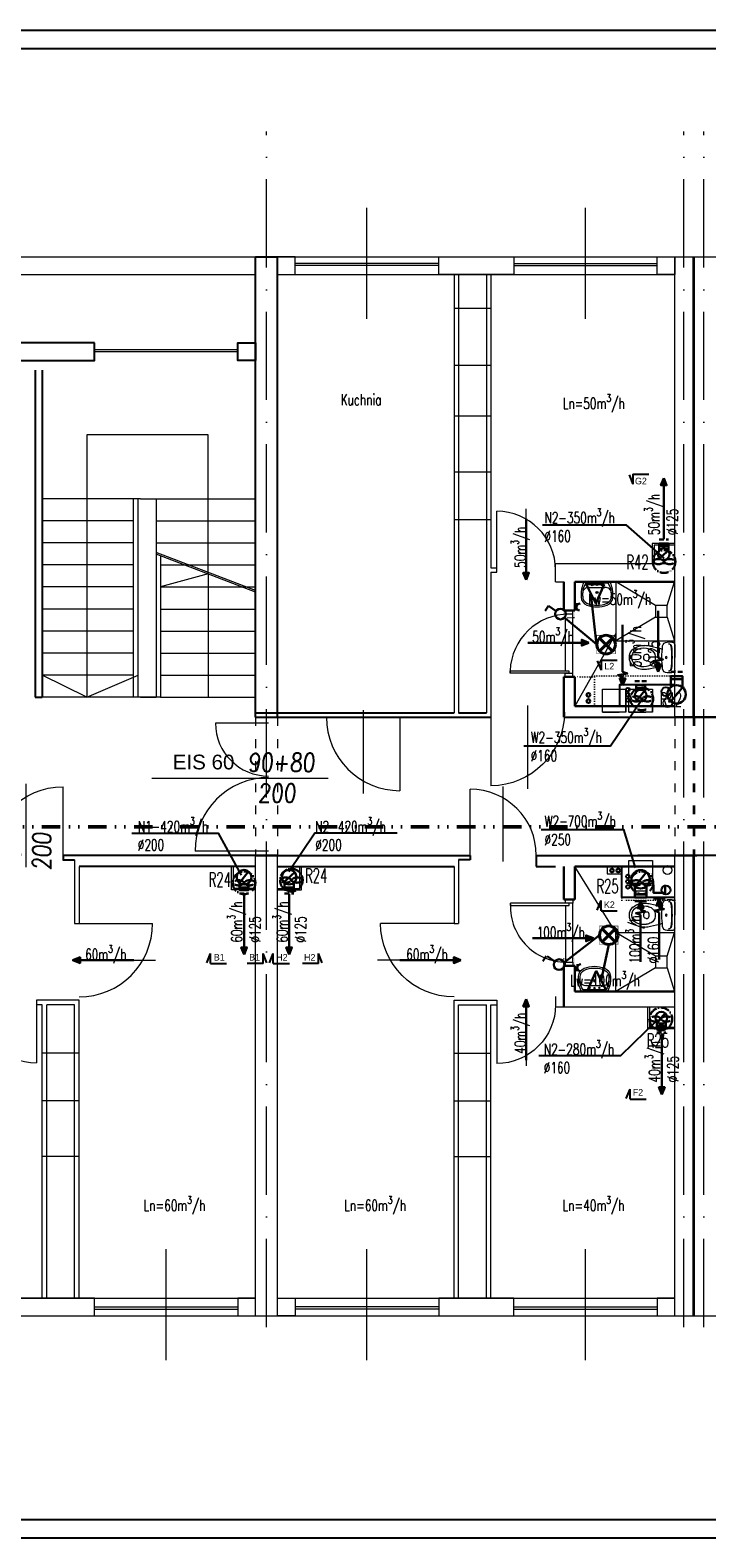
# Model space of a CAD drawing. Header units: millimetres. Extents: x -6513 to 30474, y -6915 to 65597.
# Tile 221 of 256: x -263 to 657, y 25134 to 27184. Entities that reach past the tile are written whole.
import ezdxf
from ezdxf.enums import TextEntityAlignment as Align

# ---------------------------------------------------------------- set-up
doc = ezdxf.new("R2010")
doc.units = ezdxf.units.MM
for name, pattern in [('ACAD_ISO03W100', [30, 12, -18]), ('ACAD_ISO10W100', [18, 12, -3, 0, -3]), ('DASHED', [19.05, 12.7, -6.35]), ('DIVIDE2', [0.625, 0.25, -0.125, 0, -0.125, 0, -0.125]), ('DOT', [6.35, 0, -6.35])]:
    doc.linetypes.add(name, pattern=pattern)
doc.layers.get('0').update_dxf_attribs({"color": 8})
for name, color, linetype in [('A200_General07', 8, 'Continuous'), ('A200_General08', 8, 'Continuous'), ('A270_text04', 8, 'Continuous'), ('DB_inst_pomocn', 8, 'Continuous'), ('DB_WM_nawiew-opis', 8, 'Continuous')]:
    doc.layers.add(name, color=color, linetype=linetype)
for name, color, linetype, lineweight in [('A_cienka', 8, 'Continuous', 5), ('A_linia przekroj', 8, 'Continuous', 25), ('A_opisy', 8, 'Continuous', 13), ('A_osie', 8, 'ACAD_ISO10W100', 5), ('A_przerywana', 8, 'ACAD_ISO03W100', 5), ('A_widok', 8, 'Continuous', 13), ('CH-W-WEWN-PPOŻ-PRZEWÓD', 8, 'DIVIDE2', 50), ('cieńkie', 8, 'Continuous', 9), ('DB-WM-nawiew-opis', 8, 'Continuous', 25), ('DB-WM-nawiew-opis-odnośnik', 8, 'Continuous', 30), ('DB-WM-wywiew-opis', 8, 'Continuous', 25), ('DB-WM-wywiew-opis-odnośnik', 8, 'Continuous', 30), ('DB_WM_nawiew', 8, 'Continuous', 30), ('DB_WM_wywiew', 8, 'Continuous', 30), ('DB_WM_ścianka nowa', 8, 'Continuous', 25), ('E_gniazda wtykowe', 1, 'Continuous', 30), ('E_oświetlenie', 1, 'Continuous', 30), ('E_technologia', 1, 'ACAD_ISO10W100', 30), ('noew ściany archwig', 8, 'Continuous', 9), ('R-TABELKA', 8, 'Continuous', 25), ('snitarne archwig nowe', 8, 'Continuous', 9), ('Stolarka ARCHWIG', 8, 'Continuous', 5), ('widokowe ARCHWIG', 8, 'Continuous', 5), ('wyburzenia', 8, 'DOT', 20), ('Ściany ARCHWIG', 8, 'Continuous', 30)]:
    doc.layers.add(name, color=color, linetype=linetype, lineweight=lineweight)
doc.styles.add('BRH', font='txt')
doc.styles.add('ROMANSS', font='romans.shx', dxfattribs={"width": 0.8, "oblique": 5})
doc.styles.add('SIMPLEXD', font='SIMPLEX.SHX', dxfattribs={"width": 0.6})
doc.styles.get("Standard").update_dxf_attribs({"font": 'txt.shx', "width": 0.9})
doc.styles.add('tabelka', font='ARIAL.TTF')

# ---------------------------------------------------------------- blocks, each defined once
blk = doc.blocks.new('drzwi schem')
at = {"color": 252, "ltscale": 10}
blk.add_line((0.5, -0.093), (0.5, 1.04), dxfattribs=at)
at = {"color": 252}
blk.add_line((0, 0), (0, 1), dxfattribs=at)
blk.add_arc((0, 0), 1, 0, 90, dxfattribs=at)
blk = doc.blocks.new('klop oli 2')
at = {"layer": 'snitarne archwig nowe', "color": 252}
for p, q in [((3.8, 20.9), (10.5, 20.9)), ((0, 17.2), (0, 0)), ((0, -17.2), (0, 0)), ((3.8, 0), (3.8, 1)), ((3.8, 0), (3.8, -1)), ((38.9, 4.5), (37, 4.5)), ((38.9, -4.5), (37, -4.5)), ((3.8, -20.9), (10.5, -20.9))]:
    blk.add_line(p, q, dxfattribs=at)
for centre, radius in [((11.5, 0), 1.27), ((11.5, 0), 1.27), ((21.6, 7.5), 0.706), ((21.6, -7.5), 0.706)]:
    blk.add_circle(centre, radius, dxfattribs=at)
for centre, radius, start, end in [((3.8, 17.2), 3.76, 90, 180), ((10.5, 14.9), 6.02, 6.7931, 90), ((144.9, 0), 141.2, 173.7281, 180), ((144.9, 0), 141.2, 180, 186.2719), ((144.9, 0), 140.5, 173.6694, 180), ((144.9, 0), 140.5, 180, 186.3306), ((8.4, 15), 3.76, 90, 173.7281), ((9, 15.1), 3.76, 100.2428, 173.7859), ((-114.7, 0), 132.1, 0, 6.7931), ((-114.7, 0), 132.1, 353.2069, 0), ((80, -215.2), 235.3, 101.5744, 105.544), ((43.3, 0), 16.9, 173.7581, 180), ((43.3, 0), 16.9, 180, 186.2419), ((37.3, 0.7), 10.9, 117.4027, 173.7581), ((43.1, -10.6), 23.5, 101.6195, 117.4027), ((44.8, -39.8), 56.5, 94.3794, 102.2907), ((63.6, 0), 28.2, 173.3508, 180), ((63.6, 0), 28.2, 180, 186.6492), ((37, 3.1), 1.41, 90, 173.3508), ((42.4, -7.4), 20.3, 60.8839, 101.6195), ((38.9, 1.7), 2.82, 36.8699, 90), ((41.4, -8), 24.5, 51.2869, 92.3028), ((36.6, 0), 5.65, 0, 36.8699), ((36.6, 0), 5.65, 323.1301, 0), ((46.6, 0), 11.8, 0, 60.8839), ((46.6, 0), 11.8, 299.1161, 0), ((46.6, 0), 15.1, 0, 47.5638), ((46.6, 0), 15.1, 312.4362, 0), ((3.8, -17.2), 3.76, 180, 270), ((8.4, -15), 3.76, 186.2719, 270), ((9, -15.1), 3.76, 186.2141, 259.7572), ((10.5, -14.9), 6.02, 270, 353.2069), ((80, 215.2), 235.3, 254.456, 258.4256), ((37.3, -0.7), 10.9, 186.2419, 242.5973), ((43.1, 10.6), 23.5, 242.5973, 258.3805), ((44.8, 39.8), 56.5, 257.7093, 265.6206), ((37, -3.1), 1.41, 186.6492, 270), ((42.4, 7.4), 20.3, 258.3805, 299.1161), ((38.9, -1.7), 2.82, 270, 323.1301), ((41.4, 8), 24.5, 267.6972, 308.7131)]:
    blk.add_arc(centre, radius, start, end, dxfattribs=at)
blk = doc.blocks.new('umywalka oli2')
at = {"layer": 'snitarne archwig nowe', "color": 252}
for p, q in [((20.9, 21.6), (13.7, 21.6)), ((0, 17.6), (0, 0)), ((0, 0), (0, -17.6)), ((2, 15.4), (2, 0)), ((2, 0), (2, -15.4)), ((7.9, 0), (7.9, 10.8)), ((7.9, -10.8), (7.9, 0)), ((13.7, -21.6), (20.9, -21.6))]:
    blk.add_line(p, q, dxfattribs=at)
for centre, radius in [((4.1, 0), 1.11), ((4.5, 6.6), 0.994), ((14.5, 0), 1.48), ((14.5, 0), 0.946), ((4.5, -6.6), 0.994)]:
    blk.add_circle(centre, radius, dxfattribs=at)
for centre, radius, start, end in [((15.6, -9.9), 31.5, 93.3155, 119.5931), ((20.2, 9.5), 12.2, 20.9395, 86.4287), ((14.2, -1.1), 20.5, 88.5847, 126.5008), ((15.3, 12), 7.48, 91.7023, 188.8292), ((17.3, -1.9), 21.5, 82.9063, 97.0937), ((20.4, 10.2), 9.2, 23.1986, 92.7468), ((-1.2, 0), 33.1, 360, 24.6987), ((-1.2, 0), 33.1, 335.3013, 0), ((-3.2, 0), 37.4, 360, 21.6896), ((-3.2, 0), 37.4, 338.3104, 0), ((15.6, 9.9), 31.5, 240.4069, 266.6845), ((14.2, 1.1), 20.5, 233.4992, 271.4153), ((15.3, -12), 7.48, 171.1708, 268.2977), ((17.3, 1.9), 21.5, 262.9063, 277.0937), ((20.4, -10.2), 9.2, 267.2532, 336.8014), ((20.2, -9.5), 12.2, 273.5713, 339.0605)]:
    blk.add_arc(centre, radius, start, end, dxfattribs=at)
blk = doc.blocks.new('A$C2355049C')
at = {"layer": 'DB-WM-nawiew-opis-odnośnik'}
h = blk.add_hatch(color=256, dxfattribs=at)
h.paths.add_polyline_path([(0, -9.8), (3.9, -9.8), (0, 0)])
h.paths.add_polyline_path([(0, 0), (-3.9, -9.8), (0, -9.8)])
at = {"layer": 'DB-WM-nawiew-opis-odnośnik', "flags": 128}
for points in [[(0, 0), (-3.9, -9.8), (0, -9.8)], [(0, -82.9), (0, 0)], [(0, 0), (3.9, -9.8), (0, -9.8)]]:
    blk.add_lwpolyline(points, dxfattribs=at)
blk = doc.blocks.new('A$C620C4C60')
at = {"layer": 'DB-WM-wywiew-opis-odnośnik'}
h = blk.add_hatch(color=256, dxfattribs=at)
h.paths.add_polyline_path([(0, 0), (9.8, 3.9), (9.8, 0)])
h.paths.add_polyline_path([(9.8, 0), (9.8, -3.9), (0, 0)])
at = {"layer": 'DB-WM-wywiew-opis-odnośnik', "flags": 128}
for points in [[(0, 0), (9.8, 3.9), (9.8, 0)], [(0, 0), (12.1, 0)], [(0, 0), (9.8, -3.9), (9.8, 0)], [(12.1, 0), (14.4, -6.5), (16.6, 6.4), (18.9, 0)], [(18.9, 0), (82.9, 0)]]:
    blk.add_lwpolyline(points, dxfattribs=at)
blk = doc.blocks.new('Sect Mk right')
at = {"layer": 'A200_General07', "color": 1}
for p, q in [((0, 6.01), (0, -0.21)), ((0, 6.01), (3.92, 6.01)), ((0.29, 7.48), (3.92, 6.01))]:
    blk.add_line(p, q, dxfattribs=at)
at = {"layer": 'A270_text04', "color": 0, "style": 'BRH'}
blk.add_attdef('-', text='', height=4.51, dxfattribs=at).set_placement((1.77, 1.49), align=Align.MIDDLE)
blk = doc.blocks.new('gw1')
at = {"layer": 'E_gniazda wtykowe'}
for p, q in [((99083.8, 55833.1), (99083.8, 55845.4)), ((99083.8, 55839.3), (99080.1, 55839.3))]:
    blk.add_line(p, q, dxfattribs=at)
blk.add_arc((99089.8, 55839), 6.04, 87.7958, 267.7958, dxfattribs=at)
blk = doc.blocks.new('raster')
at = {"layer": 'E_oświetlenie', "lineweight": 40}
for p, q in [((-21.2, 21.2), (21.2, -21.2)), ((21.2, 21.2), (-21.2, -21.2))]:
    blk.add_line(p, q, dxfattribs=at)
at = {"layer": 'E_oświetlenie', "const_width": 2}
blk.add_lwpolyline([(-30, -30), (30, -30), (30, 30), (-30, 30)], close=True, dxfattribs=at)
at = {"layer": 'E_oświetlenie', "lineweight": 40}
blk.add_circle((0, 0), 30, dxfattribs=at)

msp = doc.modelspace()

# ---------------------------------------------------------------- linework, layer by layer
at = {"layer": 'A_cienka', "ltscale": 10}
for p, q in [((195.054, 26791.663), (195.054, 26942.46)), ((492.054, 26791.663), (492.054, 26942.46)), ((-77.946, 25375.663), (-77.946, 25526.46)), ((195.054, 25375.663), (195.054, 25526.46)), ((492.054, 25375.663), (492.054, 25526.46))]:
    msp.add_line(p, q, dxfattribs=at)
at = {"layer": 'A_cienka'}
for p, q in [((-2776.446, 26876.062), (2360.554, 26876.062)), ((-2776.446, 26876.062), (4647.554, 26876.062)), ((292.554, 26867.062), (97.554, 26867.062)), ((292.554, 26864.062), (97.554, 26864.062)), ((394.554, 26867.062), (589.554, 26867.062)), ((394.554, 26864.062), (589.554, 26864.062)), ((-496.446, 26852.062), (43.554, 26852.062)), ((73.554, 26852.062), (613.554, 26852.062)), ((638.554, 26852.062), (640.554, 26852.062)), ((313.554, 26806.183), (363.554, 26806.183)), ((-175.446, 26750.062), (19.554, 26750.062)), ((-175.446, 26747.062), (19.554, 26747.062)), ((313.554, 26728.693), (363.554, 26728.693)), ((313.554, 26659.657), (363.554, 26659.657)), ((313.554, 26583.576), (363.554, 26583.576)), ((313.554, 26518.766), (363.554, 26518.766)), ((-196.446, 25793.357), (-246.446, 25793.357)), ((313.554, 25793.357), (363.554, 25793.357)), ((-196.446, 25728.548), (-246.446, 25728.548)), ((313.554, 25728.548), (363.554, 25728.548)), ((-196.446, 25652.467), (-246.446, 25652.467)), ((313.554, 25652.467), (363.554, 25652.467)), ((-496.446, 25460.062), (43.554, 25460.062)), ((-175.446, 25448.062), (19.554, 25448.062)), ((-175.446, 25445.062), (19.554, 25445.062)), ((73.554, 25460.062), (613.554, 25460.062)), ((292.554, 25448.062), (97.554, 25448.062)), ((292.554, 25445.062), (97.554, 25445.062)), ((394.554, 25448.062), (589.554, 25448.062)), ((394.554, 25445.062), (589.554, 25445.062)), ((638.554, 25460.062), (640.554, 25460.062)), ((-2776.446, 25436.062), (2360.554, 25436.062)), ((-2776.446, 25436.062), (7544.554, 25436.062))]:
    msp.add_line(p, q, dxfattribs=at)
at = {"layer": 'A_linia przekroj'}
for p, q in [((43.554, 26250.062), (43.554, 26876.062)), ((43.554, 26876.062), (73.554, 26876.062)), ((73.554, 26250.062), (73.554, 26876.062)), ((-255.868, 26721.795), (-255.868, 26277.062)), ((-246.446, 26721.795), (-246.446, 26277.062)), ((73.554, 26250.062), (73.554, 26576.679)), ((-255.868, 26277.062), (-246.446, 26277.062)), ((43.554, 26256.062), (313.554, 26256.062)), ((43.554, 26250.062), (363.554, 26250.062)), ((319.554, 26256.062), (357.554, 26256.062)), ((462.554, 26250.062), (821.994, 26250.062)), ((853.768, 26250.062), (613.554, 26250.062)), ((73.554, 26062.062), (-218.232, 26062.062)), ((-218.232, 26062.062), (-218.232, 26056.062)), ((43.554, 26062.062), (335.339, 26062.062)), ((335.339, 26062.062), (335.339, 26056.062)), ((425.339, 26062.062), (643.554, 26062.062)), ((425.339, 26062.062), (425.339, 26047.062)), ((853.768, 26062.062), (613.554, 26062.062)), ((-218.232, 26056.062), (-202.446, 26056.062)), ((43.554, 26047.062), (-196.446, 26047.062)), ((73.554, 26047.062), (313.554, 26047.062)), ((335.339, 26056.062), (319.554, 26056.062)), ((425.339, 26047.062), (451.554, 26047.062))]:
    msp.add_line(p, q, dxfattribs=at)
for points in [[(-175.446, 26759.062), (-277.446, 26759.062), (-277.446, 26735.062), (-175.446, 26735.062)], [(43.554, 26735.062), (19.554, 26735.062), (19.554, 26759.062), (43.554, 26759.062)]]:
    msp.add_lwpolyline(points, close=True, dxfattribs=at)
at = {"layer": 'A_osie', "ltscale": 10}
for p, q in [((58.554, 25420.619), (58.554, 27046.532)), ((626.035, 25420.619), (626.035, 27046.532)), ((653.115, 25420.619), (653.115, 27046.532))]:
    msp.add_line(p, q, dxfattribs=at)
at = {"layer": 'A_przerywana', "linetype": 'ByBlock'}
for p, q in [((613.554, 26486.062), (583.054, 26486.062)), ((583.054, 26486.062), (583.054, 26459.062)), ((613.554, 26484.062), (585.554, 26484.062)), ((585.554, 26484.062), (585.554, 26459.062)), ((11.054, 26015.062), (11.054, 26047.062)), ((13.554, 26017.062), (13.554, 26047.062)), ((103.554, 26017.062), (103.554, 26047.062)), ((106.054, 26015.062), (106.054, 26047.062)), ((43.554, 26017.062), (13.554, 26017.062)), ((43.554, 26017.062), (19.554, 26017.062)), ((73.554, 26017.062), (103.554, 26017.062)), ((43.554, 26015.062), (11.054, 26015.062)), ((43.554, 26015.062), (19.554, 26015.062)), ((73.554, 26015.062), (106.054, 26015.062)), ((577.054, 25826.062), (577.054, 25856.062)), ((579.554, 25828.062), (579.554, 25856.062)), ((613.554, 25826.062), (577.054, 25826.062)), ((613.554, 25828.062), (579.554, 25828.062))]:
    msp.add_line(p, q, dxfattribs=at)
at = {"layer": 'A_przerywana'}
for p, q in [((43.554, 26250.062), (43.554, 26062.062)), ((73.554, 26250.062), (73.554, 26062.062)), ((613.554, 26250.062), (613.554, 26062.062)), ((638.554, 26250.062), (638.554, 26062.062)), ((640.554, 26250.062), (640.554, 26062.062))]:
    msp.add_line(p, q, dxfattribs=at)
at = {"layer": 'A_widok', "ltscale": 5}
for p, q in [((613.554, 26250.062), (613.554, 26876.062)), ((613.554, 26250.062), (613.554, 26876.062)), ((613.554, 26876.062), (638.554, 26876.062)), ((638.554, 26250.062), (638.554, 26876.062)), ((640.554, 26250.062), (640.554, 26876.062)), ((640.554, 26876.062), (665.554, 26876.062)), ((313.554, 26852.062), (313.554, 26256.062)), ((319.554, 26852.062), (319.554, 26453.062)), ((357.554, 26852.062), (357.554, 26453.062)), ((363.554, 26852.062), (363.554, 26453.062)), ((-112.868, 26547.062), (-246.446, 26547.062)), ((-122.702, 26547.062), (-122.702, 26277.062)), ((-116.702, 26547.062), (-116.702, 26277.062)), ((-112.868, 26547.062), (43.554, 26547.062)), ((-91.612, 26547.062), (-91.612, 26277.062)), ((-197.145, 26517.062), (-246.446, 26517.062)), ((-122.702, 26517.062), (-197.145, 26517.062)), ((-91.612, 26517.062), (-11.17, 26517.062)), ((-11.17, 26517.062), (43.554, 26517.062)), ((-122.702, 26487.062), (-246.446, 26487.062)), ((-91.612, 26487.062), (43.554, 26487.062)), ((43.554, 26422.372), (-91.612, 26473.919)), ((43.554, 26420.231), (-91.612, 26471.779)), ((-85.612, 26469.491), (-85.612, 26277.062)), ((-122.702, 26457.062), (-246.446, 26457.062)), ((-85.612, 26457.062), (43.554, 26457.062)), ((319.554, 26453.062), (319.554, 26256.062)), ((357.554, 26453.062), (357.554, 26256.062)), ((363.554, 26453.062), (371.46, 26453.062)), ((363.554, 26447.062), (363.554, 26250.062)), ((363.554, 26447.062), (371.46, 26447.062)), ((371.46, 26447.062), (371.46, 26453.062)), ((451.46, 26459.062), (613.554, 26459.062)), ((451.46, 26434.062), (451.46, 26459.062)), ((-122.702, 26427.062), (-246.446, 26427.062)), ((-85.612, 26427.062), (43.554, 26427.062)), ((451.46, 26434.062), (462.554, 26434.062)), ((-122.702, 26397.062), (-246.446, 26397.062)), ((-85.612, 26397.062), (43.554, 26397.062)), ((-122.702, 26367.062), (-246.446, 26367.062)), ((-85.612, 26367.062), (43.554, 26367.062)), ((-122.702, 26337.062), (-246.446, 26337.062)), ((-85.612, 26337.062), (43.554, 26337.062)), ((-185.868, 26277.062), (-246.446, 26307.062)), ((-122.702, 26307.062), (-246.446, 26307.062)), ((-85.612, 26307.062), (43.554, 26307.062)), ((-122.702, 26277.062), (-246.446, 26277.062)), ((-85.612, 26277.062), (-122.702, 26277.062)), ((-112.868, 26277.062), (-116.702, 26277.062)), ((-112.868, 26277.062), (-91.612, 26277.062)), ((-85.612, 26277.062), (43.554, 26277.062)), ((61.115, 26241.966), (-10.885, 26241.966)), ((-97.658, 26167.24), (142.421, 26167.24)), ((61.306, 26067.889), (-38.694, 26067.889)), ((43.554, 25436.062), (43.554, 26062.062)), ((73.554, 25436.062), (73.554, 26062.062)), ((613.554, 25436.062), (613.554, 26062.062)), ((638.554, 25436.062), (638.554, 26062.062)), ((640.554, 25436.062), (640.554, 26062.062)), ((-202.446, 26056.062), (-202.446, 25969.646)), ((-196.446, 26047.062), (-196.446, 25969.646)), ((313.554, 26047.062), (313.554, 25969.646)), ((319.554, 26056.062), (319.554, 25969.646)), ((-202.446, 25969.646), (-196.446, 25969.646)), ((313.554, 25969.646), (319.554, 25969.646)), ((-196.446, 25865.062), (-254.353, 25865.062)), ((-254.353, 25865.062), (-254.353, 25859.062)), ((-246.446, 25859.062), (-254.353, 25859.062)), ((-246.446, 25460.062), (-246.446, 25859.062)), ((-240.446, 25460.062), (-240.446, 25859.062)), ((-202.446, 25859.062), (-240.446, 25859.062)), ((-202.446, 25460.062), (-202.446, 25859.062)), ((-196.446, 25460.062), (-196.446, 25865.062)), ((313.554, 25460.062), (313.554, 25865.062)), ((313.554, 25865.062), (371.46, 25865.062)), ((319.554, 25460.062), (319.554, 25859.062)), ((319.554, 25859.062), (357.554, 25859.062)), ((357.554, 25460.062), (357.554, 25859.062)), ((363.554, 25460.062), (363.554, 25859.062)), ((363.554, 25859.062), (371.46, 25859.062)), ((371.46, 25865.062), (371.46, 25859.062)), ((451.46, 25870.062), (451.46, 25856.062)), ((451.46, 25856.062), (613.554, 25856.062)), ((43.554, 25436.062), (73.554, 25436.062)), ((613.554, 25436.062), (638.554, 25436.062)), ((640.554, 25436.062), (665.554, 25436.062))]:
    msp.add_line(p, q, dxfattribs=at)
at = {"layer": 'A_widok'}
for p, q in [((-21.029, 26633.96), (-185.868, 26633.96)), ((-185.868, 26633.96), (-185.868, 26547.062)), ((-21.029, 26444.861), (-21.029, 26633.96)), ((-21.029, 26444.861), (-85.612, 26427.062)), ((-21.029, 26444.861), (-21.029, 26277.062))]:
    msp.add_line(p, q, dxfattribs=at)
at = {"layer": 'A_widok', "ltscale": 5}
for points in [[(73.554, 26852.062), (97.554, 26852.062), (97.554, 26876.062), (73.554, 26876.062)], [(292.554, 26876.062), (394.554, 26876.062), (394.554, 26852.062), (292.554, 26852.062)], [(613.554, 26852.062), (589.554, 26852.062), (589.554, 26876.062), (613.554, 26876.062)], [(-277.446, 25436.062), (-175.446, 25436.062), (-175.446, 25460.062), (-277.446, 25460.062)], [(43.554, 25460.062), (19.554, 25460.062), (19.554, 25436.062), (43.554, 25436.062)], [(73.554, 25460.062), (97.554, 25460.062), (97.554, 25436.062), (73.554, 25436.062)], [(292.554, 25436.062), (394.554, 25436.062), (394.554, 25460.062), (292.554, 25460.062)], [(613.554, 25460.062), (589.554, 25460.062), (589.554, 25436.062), (613.554, 25436.062)]]:
    msp.add_lwpolyline(points, close=True, dxfattribs=at)
msp.add_lwpolyline([(-185.868, 26547.062), (-185.868, 26277.062), (-115.868, 26307.062)], dxfattribs=at)
for centre, radius, start, end in [((61.115, 26241.966), 72, 180, 270), ((61.306, 26067.889), 100, 90, 180)]:
    msp.add_arc(centre, radius, start, end, dxfattribs=at)
at = {"layer": 'CH-W-WEWN-PPOŻ-PRZEWÓD', "ltscale": 100}
msp.add_line((-1626.274, 26100.933), (5850.073, 26100.933, 0), dxfattribs=at)
at = {"layer": 'cieńkie'}
for p, q in [((515.115, 26288.062), (547.115, 26288.062)), ((515.115, 26257.062), (515.115, 26288.062)), ((517.615, 26288.062), (544.615, 26288.062)), ((547.115, 26257.062), (547.115, 26288.062)), ((547.115, 26288.062), (547.115, 26257.062)), ((551.115, 26288.062), (583.115, 26288.062)), ((551.115, 26257.062), (551.115, 26288.062)), ((553.615, 26288.062), (580.615, 26288.062)), ((583.115, 26288.062), (583.115, 26257.062)), ((547.115, 26257.062), (547.115, 26271.062)), ((583.115, 26257.062), (583.115, 26271.062)), ((515.115, 26257.062), (529.115, 26257.062)), ((547.115, 26257.062), (515.115, 26257.062)), ((524.115, 26257.062), (538.115, 26257.062)), ((551.115, 26257.062), (565.115, 26257.062)), ((583.115, 26257.062), (551.115, 26257.062)), ((560.115, 26257.062), (574.115, 26257.062)), ((551.115, 26055.062), (583.115, 26055.062)), ((551.115, 26024.062), (551.115, 26055.062)), ((553.615, 26055.062), (580.615, 26055.062)), ((583.115, 26055.062), (583.115, 26024.062)), ((583.115, 26024.062), (583.115, 26038.062)), ((551.115, 26024.062), (565.115, 26024.062)), ((583.115, 26024.062), (551.115, 26024.062)), ((560.115, 26014.062), (574.115, 26014.062))]:
    msp.add_line(p, q, dxfattribs=at)
for centre in [(603.741, 26269.318), (603.741, 26042.129)]:
    msp.add_circle(centre, 6, dxfattribs=at)
at = {"layer": 'DB-WM-nawiew-opis'}
for points in [[(433.598, 26511.649), (546.871, 26511.649), (598.922, 26466.436)], [(-124.588, 26092.348), (-7.087, 26092.348), (23.913, 26035.062)], [(236.181, 26092.348), (124.194, 26092.348), (88.642, 26039.64)], [(428.619, 25789.815), (540.138, 25789.815), (590.43, 25838.804)]]:
    msp.add_lwpolyline(points, dxfattribs=at)
at = {"layer": 'DB-WM-wywiew-opis'}
for points in [[(408.244, 26211.249), (526.274, 26211.249), (567.115, 26271.318)], [(431.968, 26097.314), (543.799, 26097.314), (559.961, 26045.298)]]:
    msp.add_lwpolyline(points, dxfattribs=at)
at = {"layer": 'DB_inst_pomocn'}
for centre, radius in [((549.811, 26287.51), 2.5), ((549.811, 26280.454), 2.5), ((601.571, 26284.759), 6), ((549.811, 26273.283), 2.5), ((549.811, 26033.486), 2.5), ((549.811, 26026.43), 2.5), ((549.811, 26019.259), 2.5), ((601.571, 26014.965), 6)]:
    msp.add_circle(centre, radius, dxfattribs=at)
at = {"layer": 'DB_WM_nawiew', "linetype": 'DASHED', "ltscale": 0.5}
for points in [[(592.345, 26491.808), (604.845, 26491.808)], [(21.698, 26010.062), (34.198, 26010.062)], [(82.909, 26010.062), (95.409, 26010.062)], [(589.104, 25821.062), (601.604, 25821.062)]]:
    msp.add_lwpolyline(points, dxfattribs=at)
at = {"layer": 'DB_WM_nawiew'}
for points in [[(604.866, 26478.577), (604.866, 26486.062), (592.366, 26486.062), (592.366, 26478.577)], [(604.866, 26476.771), (604.866, 26482.577), (592.366, 26482.577), (592.366, 26476.771)], [(592.978, 26466.101), (604.866, 26476.771)], [(21.541, 26024.758), (34.19, 26040.233)], [(21.541, 26024.758), (34.19, 26040.233)], [(81.831, 26025.89), (96.791, 26039.165)], [(81.831, 26025.89), (96.791, 26039.165)], [(21.698, 26024.614), (21.698, 26018.321), (34.198, 26018.321), (34.198, 26024.614)], [(21.698, 26024.614), (21.698, 26018.321), (34.198, 26018.321), (34.198, 26024.614)], [(21.698, 26021.6), (21.698, 26015.041), (34.198, 26015.041), (34.198, 26021.6)], [(21.698, 26021.6), (21.698, 26015.041), (34.198, 26015.041), (34.198, 26021.6)], [(83.061, 26024.721), (83.061, 26018.427), (95.561, 26018.427), (95.561, 26024.721)], [(83.061, 26024.721), (83.061, 26018.427), (95.561, 26018.427), (95.561, 26024.721)], [(83.061, 26021.707), (83.061, 26015.148), (95.561, 26015.148), (95.561, 26021.707)], [(83.061, 26021.707), (83.061, 26015.148), (95.561, 26015.148), (95.561, 26021.707)], [(589.104, 25836.427), (589.104, 25830.621), (601.604, 25830.621), (601.604, 25836.427)], [(589.104, 25831.621), (589.104, 25826.062), (601.604, 25826.062), (601.604, 25831.621)], [(590.043, 25835.437), (600.664, 25847.404)]]:
    msp.add_lwpolyline(points, dxfattribs=at)
for centre, radius in [((598.616, 26471.777), 8), ((27.948, 26032.421), 10), ((89.311, 26032.527), 10), ((595.354, 25841.421), 8)]:
    msp.add_circle(centre, radius, dxfattribs=at)
at = {"layer": 'DB_WM_nawiew', "color": 1}
for centre in [(27.948, 26032.421), (89.311, 26032.527)]:
    msp.add_circle(centre, 10, dxfattribs=at)
at = {"layer": 'DB_WM_wywiew', "linetype": 'DASHED', "ltscale": 0.5}
for points in [[(608.021, 26311.905), (624.021, 26311.905)], [(559.208, 26299.118), (575.208, 26299.118)]]:
    msp.add_lwpolyline(points, dxfattribs=at)
at = {"layer": 'DB_WM_wywiew'}
for points in [[(608.021, 26292.771), (608.021, 26305.814), (624.021, 26305.814), (624.021, 26292.771)], [(573.458, 26290.118), (573.458, 26294.118), (560.958, 26294.118), (560.958, 26290.118)], [(573.458, 26284.311), (573.458, 26290.118), (560.958, 26290.118), (560.958, 26284.311)], [(562.284, 26273.013), (572.132, 26285.623)], [(624.021, 26290.762), (624.021, 26301.562), (608.021, 26301.562), (608.021, 26290.762)], [(608.244, 26271.276), (624.11, 26290.592)], [(559.337, 26019.776), (575.204, 26039.092)], [(559.115, 26019.957), (559.115, 26009.062), (575.115, 26009.062), (575.115, 26019.957)], [(584.561, 26022.021), (584.561, 26011.221), (600.561, 26011.221), (600.561, 26022.021)], [(559.115, 26015.113), (559.115, 26005.062), (575.115, 26005.062), (575.115, 26015.113)], [(575.115, 26000.062), (559.115, 26000.062)], [(600.561, 26003.543), (584.561, 26003.543)]]:
    msp.add_lwpolyline(points, dxfattribs=at)
for centre, radius in [((567.208, 26279.318), 8), ((616.021, 26281.062), 12.5), ((567.115, 26029.562), 12.5)]:
    msp.add_circle(centre, radius, dxfattribs=at)
at = {"layer": 'DB_WM_ścianka nowa'}
for points in [[(613.554, 26294.118), (538.554, 26294.118), (538.554, 26265.062)], [(613.554, 26005.062), (541.554, 26005.062), (541.554, 26047.062)]]:
    msp.add_lwpolyline(points, dxfattribs=at)
at = {"layer": 'E_oświetlenie'}
for p, q in [((506.443, 26404.746), (492.903, 26430.798)), ((517.686, 26430.443), (492.903, 26430.798)), ((506.443, 26404.746), (517.686, 26430.443)), ((507.604, 26344.475), (499.673, 26417.772)), ((441.93, 26401.549), (437.229, 26394.773)), ((452.222, 26394.409), (441.93, 26401.549)), ((464.467, 26384.858), (507.604, 26348.736)), ((511.246, 25953.521), (463.061, 25916.26)), ((523.846, 25940.921), (513.517, 25891.948)), ((438.665, 25924.888), (433.964, 25918.112)), ((450.35, 25917.748), (440.058, 25924.888)), ((506.747, 25904.974), (495.504, 25879.277)), ((506.747, 25904.974), (520.287, 25878.921)), ((495.504, 25879.277), (520.287, 25878.921))]:
    msp.add_line(p, q, dxfattribs=at)
at = {"layer": 'E_oświetlenie', "const_width": 1.05}
for points in [[(492.903, 26430.798), (506.443, 26404.746), (517.686, 26430.443)], [(520.287, 25878.921), (506.747, 25904.974), (495.504, 25879.277)]]:
    msp.add_lwpolyline(points, close=True, dxfattribs=at)
at = {"layer": 'E_oświetlenie'}
for centre in [(458.181, 26390.275), (456.309, 25913.614)]:
    msp.add_circle(centre, 7.252, dxfattribs=at)
at = {"layer": 'E_technologia'}
for p, q in [((597.778, 26462.986), (600.182, 26460.206)), ((600.182, 26462.986), (597.778, 26460.206)), ((567.57, 26276.31), (569.975, 26273.53)), ((569.975, 26276.31), (567.57, 26273.53)), ((26.712, 26026.221), (29.117, 26023.442)), ((29.117, 26026.221), (26.712, 26023.442)), ((91.052, 26029.887), (93.456, 26027.108)), ((93.456, 26029.887), (91.052, 26027.108)), ((567.633, 26026.221), (570.037, 26023.442)), ((570.037, 26026.221), (567.633, 26023.442)), ((593.622, 25841.047), (596.026, 25838.268)), ((596.026, 25841.047), (593.622, 25838.268))]:
    msp.add_line(p, q, dxfattribs=at)
for centre in [(598.98, 26461.596), (568.772, 26274.92), (27.915, 26024.832), (92.254, 26028.498), (568.835, 26024.832), (594.824, 25839.657)]:
    msp.add_circle(centre, 15.427, dxfattribs=at)
for centre, start_param, end_param in [((591.353, 26461.596), 3.54986568, 9.01650493), ((606.607, 26461.596), 0.40827303, 5.87491228), ((561.146, 26274.92), 3.54986568, 9.01650493), ((576.399, 26274.92), 0.40827303, 5.87491228), ((20.288, 26024.832), 3.54986568, 9.01650493), ((35.541, 26024.832), 0.40827303, 5.87491228), ((84.627, 26028.498), 3.54986568, 9.01650493), ((99.881, 26028.498), 0.40827303, 5.87491228), ((561.208, 26024.832), 3.54986568, 9.01650493), ((576.462, 26024.832), 0.40827303, 5.87491228), ((587.197, 25839.657), 3.54986568, 9.01650493), ((602.451, 25839.657), 0.40827303, 5.87491228)]:
    msp.add_ellipse(centre, major_axis=(-7, 0), ratio=0.5, start_param=start_param, end_param=end_param, dxfattribs=at)
at = {"layer": 'R-TABELKA'}
for p, q in [((-3136.084, 27184.217), (8327.828, 27184.217)), ((-3011.084, 27159.217), (8302.828, 27159.217)), ((-3011.084, 25159.133), (8302.828, 25159.133)), ((-3136.084, 25134.133), (8327.828, 25134.133))]:
    msp.add_line(p, q, dxfattribs=at)
at = {"layer": 'snitarne archwig nowe'}
for p, q in [((533.397, 26363.905), (477.554, 26265.062)), ((533.397, 25957.218), (477.554, 26047.062))]:
    msp.add_line(p, q, dxfattribs=at)
for points in [[(533.397, 26434.062), (533.397, 26353.905), (613.554, 26353.905)], [(587.397, 26401.905), (533.397, 26433.905)], [(603.397, 26401.905), (613.397, 26433.905)], [(587.397, 26385.905), (533.397, 26353.905)], [(603.397, 26385.905), (613.397, 26353.905)], [(533.397, 25877.062), (533.397, 25957.218), (613.554, 25957.218)], [(587.397, 25925.218), (533.397, 25957.218)], [(603.397, 25925.218), (613.397, 25957.218)], [(587.397, 25909.218), (533.397, 25877.218)], [(603.397, 25909.218), (613.397, 25877.218)]]:
    msp.add_lwpolyline(points, dxfattribs=at)
for points in [[(603.397, 26401.905), (587.397, 26401.905), (587.397, 26385.905), (603.397, 26385.905)], [(603.397, 25925.218), (587.397, 25925.218), (587.397, 25909.218), (603.397, 25909.218)]]:
    msp.add_lwpolyline(points, close=True, dxfattribs=at)
at = {"layer": 'Stolarka ARCHWIG'}
for p, q in [((389.743, 26310.062), (389.743, 26313.062)), ((389.743, 26313.062), (469.743, 26313.062)), ((389.743, 26313.062), (389.743, 26310.062)), ((469.743, 26310.062), (389.743, 26310.062)), ((469.743, 26313.062), (469.743, 26310.062)), ((470.054, 25997.062), (390.054, 25997.062)), ((390.054, 25994.062), (390.054, 25997.062)), ((470.054, 25994.062), (470.054, 25997.062)), ((390.054, 25994.062), (470.054, 25994.062))]:
    msp.add_line(p, q, dxfattribs=at)
for points in [[(469.743, 26390.062), (464.743, 26390.062), (464.743, 26395.062), (474.743, 26395.062), (474.743, 26390.062), (467.243, 26390.062)], [(464.743, 26390.062), (464.743, 26313.062)], [(474.743, 26390.062), (474.743, 26310.062)], [(469.743, 26305.062), (464.743, 26305.062), (464.743, 26310.062), (474.743, 26310.062), (474.743, 26305.062), (467.243, 26305.062)], [(470.054, 26002.062), (475.054, 26002.062), (475.054, 25997.062), (465.054, 25997.062), (465.054, 26002.062), (472.554, 26002.062)], [(475.054, 25917.062), (475.054, 25997.062)], [(465.054, 25994.062), (465.054, 25916.953)], [(470.054, 25917.062), (475.054, 25917.062), (475.054, 25912.062), (465.054, 25912.062), (465.054, 25917.062), (472.554, 25917.062)], [(470.054, 25917.062), (475.054, 25917.062), (475.054, 25912.062), (465.054, 25912.062), (465.054, 25917.062), (472.554, 25917.062)]]:
    msp.add_lwpolyline(points, dxfattribs=at)
for centre, radius, start, end in [((469.642, 26310.108), 79.953, 89.92751, 177.883109), ((465.91, 25992.854), 75.905, 177.955304, 273.129127)]:
    msp.add_arc(centre, radius, start, end, dxfattribs=at)
at = {"layer": 'widokowe ARCHWIG'}
for p, q in [((541.554, 26047.062), (521.554, 26047.062)), ((521.554, 26047.062), (521.554, 26037.062)), ((521.554, 26037.062), (541.554, 26037.062)), ((541.554, 26037.062), (541.554, 26047.062))]:
    msp.add_line(p, q, dxfattribs=at)
at = {"layer": 'wyburzenia', "ltscale": 0.5}
for p, q in [((504.554, 26305.062), (480.554, 26305.062)), ((504.554, 26265.062), (504.554, 26306.062)), ((504.554, 26306.062), (613.554, 26306.062)), ((541.554, 26001.062), (541.554, 26047.062)), ((613.554, 26001.062), (541.554, 26001.062))]:
    msp.add_line(p, q, dxfattribs=at)
at = {"layer": 'wyburzenia', "ltscale": 0.2}
for points in [[(462.554, 26395.062), (477.554, 26395.062), (477.554, 26385.062), (462.554, 26385.062)], [(462.554, 25922.062), (477.554, 25922.062), (477.554, 25912.062), (462.554, 25912.062)]]:
    msp.add_lwpolyline(points, close=True, dxfattribs=at)
at = {"layer": 'Ściany ARCHWIG'}
for p, q in [((462.554, 26395.062), (462.554, 26434.062)), ((613.554, 26434.062), (477.554, 26434.062)), ((477.554, 26395.062), (477.554, 26434.062)), ((477.554, 26395.062), (462.554, 26395.062)), ((477.554, 26305.062), (462.554, 26305.062)), ((462.554, 26305.062), (462.554, 26250.062)), ((477.554, 26265.062), (477.554, 26305.062)), ((477.554, 26265.062), (613.554, 26265.062)), ((613.554, 26062.062), (563.554, 26062.062)), ((462.554, 26002.062), (462.554, 26047.062)), ((477.554, 26047.062), (477.554, 26002.062)), ((613.554, 26047.062), (477.554, 26047.062)), ((477.554, 26002.062), (462.554, 26002.062)), ((477.554, 25912.062), (462.554, 25912.062)), ((462.554, 25912.062), (462.554, 25856.062)), ((477.554, 25912.062), (462.554, 25912.062)), ((477.554, 25877.062), (477.554, 25912.062)), ((477.554, 25877.062), (613.554, 25877.062))]:
    msp.add_line(p, q, dxfattribs=at)
for centre in [(496.217, 26280.356), (496.217, 26271.839), (528.206, 26041.725), (536.723, 26041.725)]:
    msp.add_circle(centre, 2.5, dxfattribs=at)

# ---------------------------------------------------------------- block references
at = {"layer": 'A200_General08'}
ref = msp.add_blockref('Sect Mk right', (577.72, 26580.582), dxfattribs=dict(at, xscale=-3.5, yscale=3.5, zscale=3.5, rotation=90))
ref.add_attrib('-', 'G2', dxfattribs={"layer": 'A270_text04', "color": 7, "height": 9, "style": 'BRH'}).set_placement((567.549, 26571.127), align=Align.MIDDLE)
ref = msp.add_blockref('Sect Mk right', (534.364, 26327.676), dxfattribs=dict(at, xscale=-3.5, yscale=3.5, zscale=3.5, rotation=90))
ref.add_attrib('-', 'L2', dxfattribs={"layer": 'A270_text04', "color": 7, "height": 9, "style": 'BRH'}).set_placement((524.628, 26319.44), align=Align.MIDDLE)
ref = msp.add_blockref('Sect Mk right', (534.364, 25986.828), dxfattribs=dict(at, xscale=3.5, yscale=3.5, zscale=3.5, rotation=90.00000000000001))
ref.add_attrib('-', 'K2', dxfattribs={"layer": 'A270_text04', "color": 7, "height": 9, "style": 'BRH'}).set_placement((524.628, 25995.064), align=Align.MIDDLE)
ref = msp.add_blockref('Sect Mk right', (3.5, 25915.178), dxfattribs=dict(at, xscale=3.5, yscale=3.5, zscale=3.5, rotation=90))
ref.add_attrib('-', 'B1', dxfattribs={"layer": 'A270_text04', "color": 7, "height": 9, "style": 'BRH'}).set_placement((-5.806, 25923.594), align=Align.MIDDLE)
ref = msp.add_blockref('Sect Mk right', (32.935, 25915.178), dxfattribs=dict(at, xscale=-3.5, yscale=3.5, zscale=3.5, rotation=270))
ref.add_attrib('-', 'B1', dxfattribs={"layer": 'A270_text04', "color": 7, "height": 9, "style": 'BRH'}).set_placement((42.24, 25923.594), align=Align.MIDDLE)
ref = msp.add_blockref('Sect Mk right', (88.769, 25915.178), dxfattribs=dict(at, xscale=3.5, yscale=3.5, zscale=3.5, rotation=90.00000000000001))
ref.add_attrib('-', 'H2', dxfattribs={"layer": 'A270_text04', "color": 7, "height": 9, "style": 'BRH'}).set_placement((79.463, 25923.594), align=Align.MIDDLE)
ref = msp.add_blockref('Sect Mk right', (107.977, 25915.178), dxfattribs=dict(at, xscale=-3.5, yscale=3.5, zscale=3.5, rotation=270))
ref.add_attrib('-', 'H2', dxfattribs={"layer": 'A270_text04', "color": 7, "height": 9, "style": 'BRH'}).set_placement((117.282, 25923.594), align=Align.MIDDLE)
ref = msp.add_blockref('Sect Mk right', (573.762, 25730.458), dxfattribs=dict(at, xscale=3.5, yscale=3.5, zscale=3.5, rotation=90.00000000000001))
ref.add_attrib('-', 'F2', dxfattribs={"layer": 'A270_text04', "color": 7, "height": 9, "style": 'BRH'}).set_placement((563.591, 25739.913), align=Align.MIDDLE)
at = {"layer": 'A_cienka', "xscale": 80, "yscale": 80, "zscale": 80}
msp.add_blockref('drzwi schem', (371.46, 26450.062), dxfattribs=at)
at = {"layer": 'A_cienka'}
for p, xscale, yscale, zscale, rotation in [((-196.446, 25969.646), 100, 100, 100, 270), ((313.554, 25969.646), -100, 100, 100, 90), ((-254.353, 25860.062), 80, 80, 80, 180), ((371.46, 25859.062), -80, 80, 80, 180)]:
    msp.add_blockref('drzwi schem', p, dxfattribs=dict(at, xscale=xscale, yscale=yscale, zscale=zscale, rotation=rotation))
at = {"layer": 'A_widok', "ltscale": 5, "yscale": 100, "zscale": 100, "rotation": 180}
for p, xscale in [((363.554, 26256.773), -100), ((239.919, 26250.062), 100)]:
    msp.add_blockref('drzwi schem', p, dxfattribs=dict(at, xscale=xscale))
at = {"layer": 'A_widok', "ltscale": 5}
for p, xscale, yscale, zscale in [((-218.232, 26055.35), -100, 100, 100), ((335.339, 26062.062), 90, 90, 90)]:
    msp.add_blockref('drzwi schem', p, dxfattribs=dict(at, xscale=xscale, yscale=yscale, zscale=zscale))
at = {"layer": 'DB_WM_nawiew'}
msp.add_blockref('A$C2355049C', (598.595, 26575.087), dxfattribs=at)
for p, rotation in [((411.46, 26436.639), 180), ((27.948, 25927.126), 180), ((89.159, 25927.126), 180), ((-204.725, 25919.646), 90), ((595.998, 25737.126), 180)]:
    msp.add_blockref('A$C2355049C', p, dxfattribs=dict(at, rotation=rotation))
at = {"layer": 'DB_WM_nawiew', "xscale": -1, "rotation": 270}
for p in [(496.882, 26351.343), (502.882, 25949.343), (322.832, 25919.646)]:
    msp.add_blockref('A$C2355049C', p, dxfattribs=at)
at = {"layer": 'DB_WM_nawiew', "xscale": -1}
msp.add_blockref('A$C2355049C', (411.46, 25866.485), dxfattribs=at)
at = {"layer": 'DB_WM_wywiew', "xscale": -1}
for p, rotation in [((591.03, 26311.905), 270), ((542.689, 26292.912), 270), ((567.115, 26000.062), 90), ((592.561, 26003.543), 90)]:
    msp.add_blockref('A$C620C4C60', p, dxfattribs=dict(at, rotation=rotation))
at = {"layer": 'E_oświetlenie', "xscale": 0.7875000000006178, "yscale": 0.7874999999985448, "zscale": 0.7874999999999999, "rotation": 358.7624398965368}
for p in [(-78480.241, -15877.764), (-78479.026, -16368.347)]:
    msp.add_blockref('gw1', p, dxfattribs=at)
at = {"layer": 'E_oświetlenie', "lineweight": 40, "xscale": 0.4199999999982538, "yscale": 0.4200000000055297, "zscale": 0.4199999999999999, "rotation": 180}
for p in [(520.204, 26348.736), (523.846, 25953.521)]:
    msp.add_blockref('raster', p, dxfattribs=at)
at = {"layer": 'noew ściany archwig', "rotation": 270}
msp.add_blockref('umywalka oli2', (507.854, 26434.099), dxfattribs=at)
at = {"layer": 'noew ściany archwig', "xscale": -1, "rotation": 270}
msp.add_blockref('umywalka oli2', (504.408, 25877.079), dxfattribs=at)
at = {"layer": 'snitarne archwig nowe', "xscale": -1}
for p in [(613.554, 26331.23), (613.554, 25980.8)]:
    msp.add_blockref('klop oli 2', p, dxfattribs=at)

# ---------------------------------------------------------------- texts
at = {"layer": 'A_cienka', "insert": (33.135, 26201.062), "char_height": 25, "width": 141.48479, "attachment_point": 1, "style": 'ROMANSS'}
msp.add_mtext('90+80\\P 200', dxfattribs=at)
at = {"layer": 'A_cienka', "insert": (-301.299, 26041.644), "char_height": 25, "width": 87.84218, "attachment_point": 1, "rotation": 90, "style": 'ROMANSS'}
msp.add_mtext(' 90\\P200', dxfattribs=at)
at = {"layer": 'A_opisy', "insert": (-69.039, 26199.052), "char_height": 20, "width": 160.79131, "attachment_point": 1, "style": 'tabelka'}
msp.add_mtext('EIS 60', dxfattribs=at)
at = {"layer": 'DB-WM-nawiew-opis', "char_height": 15, "width": 37.14159, "attachment_point": 1}
for s, insert in [('\\A1;{\\Fsimplex|c238;\\W0.7;N2-350m\\H0.7x;\\S3^ ;\\H1.4286x;/h\\P%%C160}', (436.352, 26533.771)), ('\\A1;{\\Fsimplex|c238;\\W0.7;50m\\H0.7x;\\S3^ ;\\H1.4286x;/h}', (419.872, 26371.874)), ('\\A1;{\\Fsimplex|c238;\\W0.7;N1-420m\\H0.7x;\\S3^ ;\\H1.4286x;/h\\P%%C200}', (-116.582, 26113.957)), ('\\A1;{\\Fsimplex|c238;\\W0.7;N2-420m\\H0.7x;\\S3^ ;\\H1.4286x;/h\\P%%C200}', (124.786, 26113.957)), ('\\A1;{\\Fsimplex|c238;\\W0.7;100m\\H0.7x;\\S3^ ;\\H1.4286x;/h}', (425.872, 25969.874)), ('\\A1;{\\Fsimplex|c238;\\W0.7;60m\\H0.7x;\\S3^ ;\\H1.4286x;/h}', (-188.23, 25940.177)), ('\\A1;{\\Fsimplex|c238;\\W0.7;60m\\H0.7x;\\S3^ ;\\H1.4286x;/h}', (248.576, 25940.177)), ('\\A1;{\\Fsimplex|c238;\\W0.7;N2-280m\\H0.7x;\\S3^ ;\\H1.4286x;/h\\P%%C160}', (435.467, 25811.071))]:
    msp.add_mtext(s, dxfattribs=dict(at, insert=insert))
at = {"layer": 'DB-WM-nawiew-opis', "char_height": 15, "width": 37.14159, "attachment_point": 1, "rotation": 90}
for s, insert in [('\\A1;{\\Fsimplex|c238;\\W0.7;50m\\H0.7x;\\S3^ ;\\H1.4286x;/h\\P%%C125}', (572.64, 26497.676)), ('\\A1;{\\Fsimplex|c238;\\W0.7;50m\\H0.7x;\\S3^ ;\\H1.4286x;/h}', (390.929, 26453.134)), ('\\A1;{\\Fsimplex|c238;\\W0.7;60m\\H0.7x;\\S3^ ;\\H1.4286x;/h\\P%%C125}', (5.367, 25943.47)), ('\\A1;{\\Fsimplex|c238;\\W0.7;60m\\H0.7x;\\S3^ ;\\H1.4286x;/h\\P%%C125}', (67.222, 25943.47)), ('\\A1;{\\Fsimplex|c238;\\W0.7;40m\\H0.7x;\\S3^ ;\\H1.4286x;/h}', (-314.885, 25793.229)), ('\\A1;{\\Fsimplex|c238;\\W0.7;40m\\H0.7x;\\S3^ ;\\H1.4286x;/h}', (390.929, 25792.229)), ('\\A1;{\\Fsimplex|c238;\\W0.7;40m\\H0.7x;\\S3^ ;\\H1.4286x;/h\\P%%C125}', (573.417, 25753.47))]:
    msp.add_mtext(s, dxfattribs=dict(at, insert=insert))
at = {"layer": 'DB-WM-wywiew-opis', "char_height": 15, "width": 37.14159, "attachment_point": 1}
for s, insert in [('\\A1;{\\Fsimplex|c238;\\W0.7;Lw=50m\\H0.7x;\\S3^ ;\\H1.4286x;/h}', (495.904, 26422.827)), ('\\A1;{\\Fsimplex|c238;\\W0.7;W2-350m\\H0.7x;\\S3^ ;\\H1.4286x;/h\\P%%C160}', (417.672, 26235.14)), ('\\A1;{\\Fsimplex|c238;\\W0.7;W2-700m\\H0.7x;\\S3^ ;\\H1.4286x;/h\\P%%C250}', (436.466, 26121.178)), ('\\A1;{\\Fsimplex|c238;\\W0.7;Lw=100m\\H0.7x;\\S3^ ;\\H1.4286x;/h}', (471.575, 25904.563))]:
    msp.add_mtext(s, dxfattribs=dict(at, insert=insert))
at = {"layer": 'DB-WM-wywiew-opis', "char_height": 15, "width": 37.14159, "attachment_point": 1, "rotation": 90}
for s, insert in [('\\A1;{\\Fsimplex|c238;\\W0.7;50m\\H0.7x;\\S3^ ;\\H1.4286x;/h\\P%%C125}', (547.702, 26318.112)), ('\\A1;{\\Fsimplex|c238;\\W0.7;100m\\H0.7x;\\S3^ ;\\H1.4286x;/h\\P%%C160}', (546.898, 25915.334))]:
    msp.add_mtext(s, dxfattribs=dict(at, insert=insert))
at = {"layer": 'DB_WM_nawiew-opis', "char_height": 15, "width": 37.14159, "attachment_point": 1}
for s, insert in [('\\A1;{\\Fsimplex|c238;\\W0.7;Kuchnia}', (159.338, 26689.245)), ('\\A1;{\\Fsimplex|c238;\\W0.7;Ln=50m\\H0.7x;\\S3^ ;\\H1.4286x;/h}', (461.307, 26689.245)), ('\\A1;{\\Fsimplex|c238;\\W0.7;Ln=60m\\H0.7x;\\S3^ ;\\H1.4286x;/h}', (-108.693, 25598.813)), ('\\A1;{\\Fsimplex|c238;\\W0.7;Ln=60m\\H0.7x;\\S3^ ;\\H1.4286x;/h}', (164.129, 25598.813)), ('\\A1;{\\Fsimplex|c238;\\W0.7;Ln=40m\\H0.7x;\\S3^ ;\\H1.4286x;/h}', (461.129, 25598.813))]:
    msp.add_mtext(s, dxfattribs=dict(at, insert=insert))
at = {"layer": 'E_technologia', "style": 'SIMPLEXD', "width": 0.6}
for s, p in [('R42', (547.918, 26451.368)), ('R42', (593.24, 26264.457)), ('R24', (-20.037, 26019.532)), ('R24', (110.982, 26025.002)), ('R25', (507.19, 26010.604)), ('R25', (575.457, 25800.881))]:
    msp.add_text(s, height=19.2, dxfattribs=at).set_placement(p)

doc.saveas('drawing.dxf')
